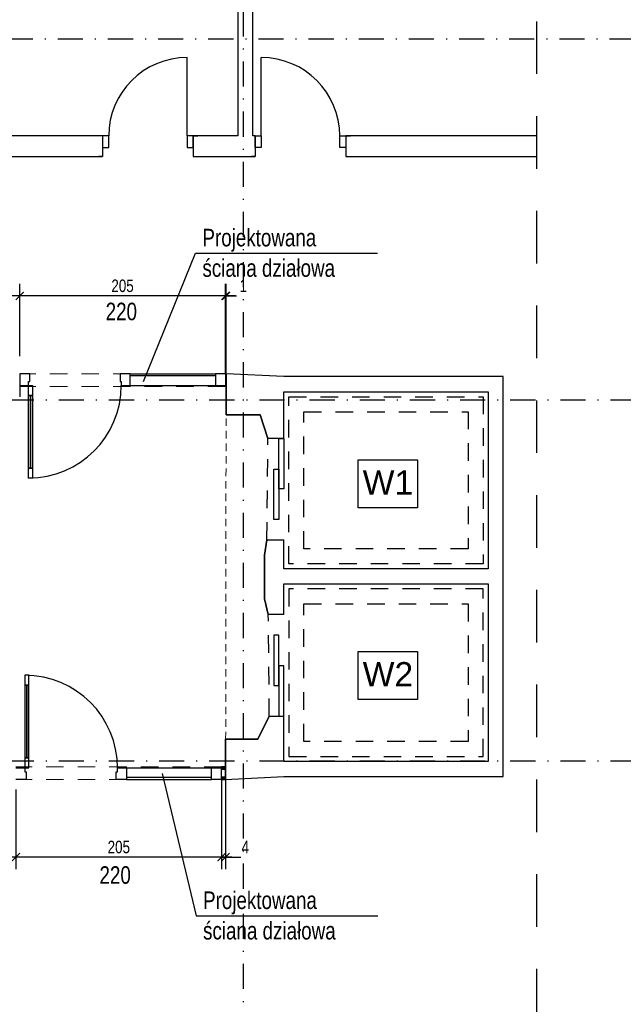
# Model space of a CAD drawing. Header units: metres. Extents: x -1659 to 3841, y -330 to 2686.
# Tile 6 of 13: x 615 to 1216, y 691 to 1673. Entities that reach past the tile are written whole.
import ezdxf

# ---------------------------------------------------------------- set-up
doc = ezdxf.new("R2010")
doc.units = ezdxf.units.M
doc.header["$LTSCALE"] = 50
doc.header["$MEASUREMENT"] = 0
for name, pattern in [('DO', [1, 0.5, -0.24, 0.02, -0.24]), ('DP', [0.63, 0.35, -0.28]), ('Przer. długie kreski', [0.25, 0.15, -0.1])]:
    doc.linetypes.add(name, pattern=pattern)
for name, color, linetype in [('A_konstrukcja_', 7, 'Continuous'), ('A_ściany proj', 7, 'Continuous'), ('BS_lpd', 1, 'DP'), ('BZ_odn', 1, 'Continuous'), ('BZ_osd', 1, 'DO'), ('BZ_txs', 2, 'Continuous'), ('BZ_wym', 1, 'Continuous'), ('k3_projektowane sciany', 2, 'Continuous'), ('k3_sciany istn', 1, 'DP')]:
    doc.layers.add(name, color=color, linetype=linetype)
doc.styles.add('BIKTS', font='bikromsw.shx', dxfattribs={"width": 0.85})
doc.styles.add('BIKWYM', font='bikromsw.shx', dxfattribs={"width": 0.8})
doc.styles.add('GENERATED_STYLE_1', font='arial.ttf')
doc.dimstyles.new('BZ_BGR_50', dxfattribs={"dimscale": 0.5, "dimtxt": 25, "dimasz": 1.666667, "dimexe": 0, "dimexo": 0, "dimgap": 0, "dimtad": 0, "dimdec": 1, "dimrnd": 0.5, "dimzin": 9, "dimdsep": 46, "dimtxsty": 'BIKWYM', "dimblk": 'NONE', "dimcen": 0, "dimse1": 1, "dimse2": 1, "dimclrd": 256, "dimclre": 256, "dimclrt": 7, "dimadec": 0, "dimazin": 0, "dimtfac": 0.033333, "dimtdec": 1, "dimtmove": 0, "dimatfit": 3, "dimldrblk": 'NONE', "dimfxl": 1, "dimtvp": 0.8, "dimtolj": 1, "dimarcsym": 0})
doc.dimstyles.new('BZ_KP_50', dxfattribs={"dimscale": 0.5, "dimtxt": 25, "dimasz": 16, "dimexe": 24, "dimexo": 0, "dimgap": 0, "dimtad": 0, "dimdec": 1, "dimrnd": 0.5, "dimzin": 9, "dimdsep": 46, "dimtxsty": 'BIKWYM', "dimblk": 'ARCHTICK', "dimblk1": 'ARCHTICK', "dimblk2": 'WYM-KP', "dimcen": 0, "dimdle": 20, "dimclrd": 256, "dimclre": 256, "dimclrt": 7, "dimadec": 0, "dimazin": 0, "dimtfac": 0.033333, "dimtdec": 1, "dimtmove": 0, "dimatfit": 3, "dimfxl": 1, "dimtvp": 0.8, "dimtfillclr": 256, "dimtolj": 1, "dimarcsym": 0})
pattern_1 = [(45, (-17575.441, -3157.203), (-5.7024626, 5.7024626), []), (45, (-17569.739, -3157.203), (-5.7024626, 5.7024626), [4.0323, -2.0161])]

# ---------------------------------------------------------------- blocks, each defined once
blk = doc.blocks.new('ARROWHEAD_4')
at = {"color": 0, "linetype": 'Continuous', "lineweight": 0}
blk.add_line((0, 0), (-1, 0), dxfattribs=at)
at = {"color": 0, "linetype": 'Continuous', "lineweight": 0, "flags": 128}
blk.add_lwpolyline([(-1, 0.2679), (0, 0), (-1, -0.2679)], close=True, dxfattribs=at)
blk = doc.blocks.new('_ArchTick')
at = {"color": 0, "linetype": 'ByBlock', "const_width": 0.15}
blk.add_lwpolyline([(-0.5, -0.5), (0.5, 0.5)], dxfattribs=at)
blk = doc.blocks.new('*D208')
at = {"layer": 'BZ_wym', "lineweight": -2}
for p, q in [((614.57, 1337.52), (614.57, 1409.58)), ((819.59, 1319.8), (819.59, 1409.58)), ((829.59, 1397.58), (604.57, 1397.58))]:
    blk.add_line(p, q, dxfattribs=at)
at = {"layer": 'Defpoints', "color": 0}
for p in [(614.57, 1397.58), (614.57, 1337.52), (819.59, 1319.8)]:
    blk.add_point(p, dxfattribs=at)
at = {"layer": 'BZ_wym', "lineweight": -2, "xscale": 8, "yscale": 8, "zscale": 8, "rotation": 180}
blk.add_blockref('_ArchTick', (614.57, 1397.58), dxfattribs=at)
at = {"layer": 'BZ_wym', "lineweight": -2, "xscale": 8, "yscale": 8, "zscale": 8}
blk.add_blockref('_ArchTick', (819.59, 1397.58), dxfattribs=at)
at = {"layer": 'BZ_wym', "color": 7, "insert": (717.08, 1407.58), "char_height": 12.5, "attachment_point": 5, "style": 'BIKWYM'}
blk.add_mtext('\\A1;205', dxfattribs=at)
blk = doc.blocks.new('WYM-KP')
blk.add_hatch(color=256).paths.add_polyline_path([(-3, 0, 1), (3, 0, 1)])
blk.add_circle((0, 0), 3)
blk = doc.blocks.new('*D209')
at = {"layer": 'BZ_wym', "lineweight": -2}
for p, q in [((819.59, 1319.8), (819.59, 1409.58)), ((820.27, 1319.8), (820.27, 1409.58)), ((819.59, 1397.58), (811.59, 1397.58)), ((819.59, 1397.58), (820.27, 1397.58)), ((820.27, 1397.58), (830.65, 1397.58))]:
    blk.add_line(p, q, dxfattribs=at)
at = {"layer": 'Defpoints', "color": 0}
for p in [(820.27, 1397.58), (819.59, 1319.8), (820.27, 1319.8)]:
    blk.add_point(p, dxfattribs=at)
at = {"layer": 'BZ_wym', "lineweight": -2, "xscale": 8, "yscale": 8, "zscale": 8}
blk.add_blockref('_ArchTick', (819.59, 1397.58), dxfattribs=at)
at = {"layer": 'BZ_wym', "lineweight": -2, "xscale": 8, "yscale": 8, "zscale": 8, "rotation": 180}
blk.add_blockref('_ArchTick', (820.27, 1397.58), dxfattribs=at)
at = {"layer": 'BZ_wym', "color": 7, "insert": (837.46, 1407.58), "char_height": 12.5, "attachment_point": 5, "style": 'BIKWYM'}
blk.add_mtext('\\A1;1', dxfattribs=at)
blk = doc.blocks.new('*D210')
at = {"layer": 'BZ_wym', "lineweight": -2}
for p, q in [((815.87, 915.34), (815.87, 825.86)), ((610.87, 905.32), (610.87, 825.86)), ((825.87, 837.86), (600.87, 837.86))]:
    blk.add_line(p, q, dxfattribs=at)
at = {"layer": 'Defpoints', "color": 0}
for p in [(815.87, 915.34), (610.87, 905.32), (610.87, 837.86)]:
    blk.add_point(p, dxfattribs=at)
at = {"layer": 'BZ_wym', "lineweight": -2, "xscale": 8, "yscale": 8, "zscale": 8, "rotation": 180}
blk.add_blockref('_ArchTick', (610.87, 837.86), dxfattribs=at)
at = {"layer": 'BZ_wym', "lineweight": -2, "xscale": 8, "yscale": 8, "zscale": 8}
blk.add_blockref('_ArchTick', (815.87, 837.86), dxfattribs=at)
at = {"layer": 'BZ_wym', "color": 7, "insert": (713.37, 847.86), "char_height": 12.5, "attachment_point": 5, "style": 'BIKWYM'}
blk.add_mtext('\\A1;205', dxfattribs=at)
blk = doc.blocks.new('*D211')
at = {"layer": 'BZ_wym', "lineweight": -2}
for p, q in [((815.87, 915.34), (815.87, 825.86)), ((819.87, 915.34), (819.87, 825.86)), ((815.87, 837.86), (807.87, 837.86)), ((815.87, 837.86), (819.87, 837.86)), ((819.87, 837.86), (835.01, 837.86))]:
    blk.add_line(p, q, dxfattribs=at)
at = {"layer": 'Defpoints', "color": 0}
for p in [(815.87, 915.34), (819.87, 915.34), (819.87, 837.86)]:
    blk.add_point(p, dxfattribs=at)
at = {"layer": 'BZ_wym', "lineweight": -2, "xscale": 8, "yscale": 8, "zscale": 8}
blk.add_blockref('_ArchTick', (815.87, 837.86), dxfattribs=at)
at = {"layer": 'BZ_wym', "lineweight": -2, "xscale": 8, "yscale": 8, "zscale": 8, "rotation": 180}
blk.add_blockref('_ArchTick', (819.87, 837.86), dxfattribs=at)
at = {"layer": 'BZ_wym', "color": 7, "insert": (839.44, 847.86), "char_height": 12.5, "attachment_point": 5, "style": 'BIKWYM'}
blk.add_mtext('\\A1;4', dxfattribs=at)
blk = doc.blocks.new('_None')

msp = doc.modelspace()

# ---------------------------------------------------------------- hatches: boundary and pattern name
at = {"layer": 'A_ściany proj', "linetype": 'Continuous', "lineweight": 13}
h = msp.add_hatch(dxfattribs=at)
h.set_pattern_fill('FP_65', color=252, scale=100, style=0, pattern_type=2)
h.set_pattern_definition(pattern_1)
h.paths.add_polyline_path([(820.272, 1309.795), (819.585, 1309.795), (819.585, 1308.545), (820.272, 1308.545)])
h = msp.add_hatch(dxfattribs=at)
h.set_pattern_fill('FP_65', color=252, scale=100, style=0, pattern_type=2)
h.set_pattern_definition(pattern_1)
h.paths.add_polyline_path([(819.585, 1308.545), (819.585, 1308.295), (819.585, 1307.295), (820.272, 1307.295), (820.272, 1308.545)])
h = msp.add_hatch(dxfattribs=at)
h.set_pattern_fill('FP_65', color=252, scale=100, style=0, pattern_type=2)
h.set_pattern_definition(pattern_1)
h.paths.add_polyline_path([(819.872, 926.588), (815.872, 926.588), (815.872, 925.338), (819.872, 925.338)])
at = {"layer": 'k3_projektowane sciany', "linetype": 'Continuous'}
h = msp.add_hatch(dxfattribs=at)
h.set_pattern_fill('FP_65', color=256, scale=100, style=0, pattern_type=2)
h.set_pattern_definition(pattern_1)
h.paths.add_polyline_path([(819.585, 1319.795), (819.585, 1318.545), (820.272, 1318.545), (820.272, 1319.795)])
h = msp.add_hatch(dxfattribs=at)
h.set_pattern_fill('FP_65', color=256, scale=100, style=0, pattern_type=2)
h.set_pattern_definition(pattern_1)
h.paths.add_polyline_path([(819.585, 1318.545), (819.585, 1317.295), (820.272, 1317.295), (820.272, 1318.545)])
h = msp.add_hatch(dxfattribs=at)
h.set_pattern_fill('FP_65', color=256, scale=100, style=0, pattern_type=2)
h.set_pattern_definition(pattern_1)
h.paths.add_polyline_path([(819.872, 927.838), (815.872, 927.838), (815.872, 926.838), (815.872, 926.588), (819.872, 926.588)])
h = msp.add_hatch(dxfattribs=at)
h.set_pattern_fill('FP_65', color=256, scale=100, style=0, pattern_type=2)
h.set_pattern_definition(pattern_1)
h.paths.add_polyline_path([(815.872, 917.838), (815.872, 916.588), (819.872, 916.588), (819.872, 917.838)])
h = msp.add_hatch(dxfattribs=at)
h.set_pattern_fill('FP_65', color=256, scale=100, style=0, pattern_type=2)
h.set_pattern_definition(pattern_1)
h.paths.add_polyline_path([(815.872, 916.588), (815.872, 915.338), (819.872, 915.338), (819.872, 916.588)])

# ---------------------------------------------------------------- linework, layer by layer
at = {"linetype": 'Continuous'}
msp.add_line((854.372, 1279.095), (820.272, 1279.095), dxfattribs=at)
at = {"layer": 'A_konstrukcja_', "color": 1, "linetype": 'Przer. długie kreski', "lineweight": 13}
msp.add_line((819.872, 955.338), (820.272, 1279.095), dxfattribs=at)
at = {"layer": 'A_ściany proj', "color": 30, "linetype": 'Continuous', "lineweight": 13}
for p, q in [((809.585, 1319.795), (809.585, 1308.295)), ((819.585, 1308.295), (819.585, 1319.795)), ((809.585, 1308.295), (724.585, 1308.295)), ((805.872, 926.838), (720.872, 926.838)), ((815.872, 926.838), (815.872, 915.338))]:
    msp.add_line(p, q, dxfattribs=at)
at = {"layer": 'BS_lpd', "ltscale": 3}
msp.add_line((1129.753, 2332.889), (1129.753, 411.061), dxfattribs=at)
at = {"layer": 'BZ_osd'}
for p, q in [((837.53, 306.324), (837.53, 2330.636)), ((2427.525, 1653.545), (-1328.028, 1653.545)), ((2428.537, 1293.545), (-1328.028, 1293.545)), ((2428.537, 933.545), (-1328.028, 933.545))]:
    msp.add_line(p, q, dxfattribs=at)
at = {"layer": 'k3_projektowane sciany', "color": 252, "linetype": 'Continuous'}
for p, q in [((614.585, 1319.795), (614.585, 1318.545)), ((614.585, 1319.795), (614.585, 1308.295)), ((624.585, 1319.795), (614.585, 1319.795)), ((614.585, 1319.795), (614.585, 1318.545)), ((614.585, 1318.545), (614.585, 1317.295)), ((614.585, 1318.545), (614.585, 1317.295)), ((614.585, 1317.295), (614.585, 1309.795)), ((614.585, 1317.295), (614.585, 1309.795)), ((624.585, 1312.295), (624.585, 1319.795)), ((714.585, 1319.795), (714.585, 1312.295)), ((724.585, 1319.795), (714.585, 1319.795)), ((724.585, 1308.295), (724.585, 1319.795)), ((724.585, 1319.795), (809.585, 1319.795)), ((724.585, 1308.295), (724.585, 1319.795)), ((809.585, 1317.995), (724.585, 1317.995)), ((819.585, 1319.795), (809.585, 1319.795)), ((809.585, 1319.795), (809.585, 1308.295)), ((819.585, 1319.795), (819.585, 1318.545)), ((819.585, 1318.545), (819.585, 1317.295)), ((819.585, 1318.545), (819.585, 1317.295)), ((819.585, 1317.295), (819.585, 1309.795)), ((614.585, 1309.795), (614.585, 1308.545)), ((614.585, 1309.795), (614.585, 1308.545)), ((614.585, 1308.545), (614.585, 1308.295)), ((614.585, 1308.545), (614.585, 1308.295)), ((614.585, 1308.295), (623.385, 1308.295)), ((623.385, 1308.295), (623.385, 1312.295)), ((623.385, 1312.295), (624.585, 1312.295)), ((623.385, 1298.295), (623.385, 1308.295)), ((623.385, 1308.295), (627.385, 1308.295)), ((627.385, 1308.295), (627.385, 1298.295)), ((714.585, 1312.295), (715.785, 1312.295)), ((715.785, 1312.295), (715.785, 1308.295)), ((715.785, 1308.295), (724.585, 1308.295)), ((724.585, 1308.295), (809.585, 1308.295)), ((809.585, 1308.295), (819.585, 1308.295)), ((819.585, 1309.795), (819.585, 1308.545)), ((819.585, 1309.795), (819.585, 1308.545)), ((819.585, 1308.545), (819.585, 1308.295)), ((819.585, 1308.545), (819.585, 1308.295)), ((623.385, 1298.295), (625.385, 1298.295)), ((623.385, 1225.895), (623.385, 1298.295)), ((627.385, 1298.295), (623.385, 1298.295)), ((625.385, 1298.295), (625.385, 1225.895)), ((625.385, 1298.295), (627.385, 1298.295)), ((625.385, 1225.895), (625.385, 1298.295)), ((625.385, 1225.895), (625.385, 1298.295)), ((627.385, 1298.295), (627.385, 1225.895)), ((625.385, 1225.895), (623.385, 1225.895)), ((623.385, 1215.895), (623.385, 1225.895)), ((623.385, 1225.895), (627.385, 1225.895)), ((627.385, 1225.895), (625.385, 1225.895)), ((627.385, 1225.895), (627.385, 1215.895)), ((627.385, 1215.895), (623.385, 1215.895)), ((619.672, 1019.238), (619.672, 1009.238)), ((623.672, 1019.238), (619.672, 1019.238)), ((623.672, 1009.238), (623.672, 1019.238)), ((621.672, 1009.238), (619.672, 1009.238)), ((619.672, 1009.238), (619.672, 936.838)), ((619.672, 1009.238), (623.672, 1009.238)), ((621.672, 936.838), (621.672, 1009.238)), ((623.672, 1009.238), (621.672, 1009.238)), ((621.672, 1009.238), (621.672, 936.838)), ((621.672, 1009.238), (621.672, 936.838)), ((623.672, 936.838), (623.672, 1009.238)), ((619.672, 936.838), (621.672, 936.838)), ((623.672, 936.838), (619.672, 936.838)), ((619.672, 936.838), (619.672, 926.838)), ((621.672, 936.838), (623.672, 936.838)), ((623.672, 926.838), (623.672, 936.838)), ((610.872, 926.838), (619.672, 926.838)), ((619.672, 926.838), (619.672, 922.838)), ((619.672, 926.838), (623.672, 926.838)), ((712.072, 922.838), (712.072, 926.838)), ((712.072, 926.838), (720.872, 926.838)), ((720.872, 926.838), (720.872, 915.338)), ((720.872, 926.838), (720.872, 915.338)), ((720.872, 926.838), (805.872, 926.838)), ((805.872, 915.338), (805.872, 926.838)), ((805.872, 926.838), (815.872, 926.838)), ((805.872, 915.338), (805.872, 926.838)), ((815.872, 926.588), (815.872, 926.838)), ((815.872, 926.588), (815.872, 926.838)), ((815.872, 925.338), (815.872, 926.588)), ((815.872, 917.838), (815.872, 925.338)), ((620.872, 915.338), (610.872, 915.338)), ((619.672, 922.838), (620.872, 922.838)), ((620.872, 922.838), (620.872, 915.338)), ((710.872, 915.338), (710.872, 922.838)), ((710.872, 922.838), (712.072, 922.838)), ((720.872, 915.338), (710.872, 915.338)), ((805.872, 917.138), (720.872, 917.138)), ((720.872, 915.338), (805.872, 915.338)), ((815.872, 915.338), (805.872, 915.338)), ((815.872, 916.588), (815.872, 917.838)), ((815.872, 915.338), (815.872, 916.588)), ((815.872, 915.338), (815.872, 916.588))]:
    msp.add_line(p, q, dxfattribs=at)
at = {"layer": 'k3_projektowane sciany', "linetype": 'DP', "lineweight": 5}
for p, q in [((819.585, 1319.795), (614.585, 1319.795)), ((819.585, 1307.295), (614.585, 1307.295)), ((815.872, 927.838), (610.872, 927.838)), ((815.872, 915.338), (610.872, 915.338))]:
    msp.add_line(p, q, dxfattribs=at)
at = {"layer": 'k3_projektowane sciany', "linetype": 'Continuous'}
for p, q in [((819.585, 1319.795), (819.585, 1318.545)), ((820.272, 1318.545), (819.585, 1318.545)), ((820.272, 1317.295), (819.585, 1317.295)), ((819.585, 1317.295), (819.585, 1309.795)), ((819.585, 1309.795), (820.272, 1309.795)), ((819.585, 1308.545), (820.272, 1308.545)), ((819.585, 1308.295), (819.585, 1307.295)), ((815.872, 926.838), (815.872, 927.838)), ((819.872, 926.588), (815.872, 926.588)), ((815.872, 925.338), (815.872, 926.588)), ((819.872, 925.338), (815.872, 925.338)), ((815.872, 917.838), (815.872, 925.338)), ((815.872, 917.838), (819.872, 917.838)), ((815.872, 916.588), (815.872, 917.838)), ((815.872, 916.588), (819.872, 916.588))]:
    msp.add_line(p, q, dxfattribs=at)
at = {"layer": 'k3_projektowane sciany', "linetype": 'Continuous', "flags": 128}
for points in [[(820.272, 1319.795), (819.585, 1319.795)], [(820.272, 1319.795), (820.272, 1318.545)], [(820.272, 1318.545), (820.272, 1317.295)], [(820.272, 1317.295), (820.272, 1309.795)], [(819.585, 1307.295), (820.272, 1307.295)], [(820.272, 1309.795), (820.272, 1308.545)], [(820.272, 1308.545), (820.272, 1307.295)], [(819.872, 927.838), (815.872, 927.838)], [(819.872, 926.588), (819.872, 927.838)], [(819.872, 925.338), (819.872, 926.588)], [(819.872, 917.838), (819.872, 925.338)], [(815.872, 915.338), (819.872, 915.338)], [(819.872, 916.588), (819.872, 917.838)], [(819.872, 915.338), (819.872, 916.588)]]:
    msp.add_lwpolyline(points, dxfattribs=at)
at = {"layer": 'k3_projektowane sciany', "color": 252, "linetype": 'Continuous'}
for centre, start, end in [((623.385, 1308.295), 270, 0), ((619.672, 926.838), 0, 90)]:
    msp.add_arc(centre, 92.4, start, end, dxfattribs=at)
at = {"layer": 'k3_sciany istn', "linetype": 'Continuous'}
for p, q in [((781.53, 1557.045), (781.53, 1635.31)), ((855.371, 1557.045), (855.371, 1635.31)), ((697.264, 1557.045), (692.564, 1557.045)), ((697.264, 1557.045), (692.564, 1557.045)), ((697.264, 1557.045), (697.264, 1545.545)), ((703.264, 1557.045), (697.264, 1557.045)), ((697.264, 1557.045), (697.264, 1545.545)), ((697.264, 1557.045), (697.264, 1545.545)), ((703.264, 1545.545), (703.264, 1557.045)), ((787.53, 1557.045), (781.53, 1557.045)), ((781.53, 1557.045), (781.53, 1545.545)), ((787.53, 1557.045), (792.23, 1557.045)), ((787.53, 1557.045), (787.53, 1545.545)), ((787.53, 1545.545), (787.53, 1557.045)), ((787.53, 1557.045), (787.53, 1545.545)), ((787.53, 1557.045), (792.23, 1557.045)), ((849.371, 1557.045), (847.05, 1557.045)), ((849.371, 1557.045), (847.05, 1557.045)), ((849.371, 1557.045), (849.371, 1545.545)), ((849.371, 1557.045), (855.371, 1557.045)), ((849.371, 1545.545), (849.371, 1557.045)), ((849.371, 1557.045), (849.371, 1545.545)), ((855.371, 1557.045), (855.371, 1545.545)), ((933.637, 1545.545), (933.637, 1557.045)), ((933.637, 1557.045), (939.637, 1557.045)), ((939.637, 1557.045), (944.337, 1557.045)), ((939.637, 1557.045), (939.637, 1545.545)), ((939.637, 1557.045), (939.637, 1545.545)), ((939.637, 1557.045), (939.637, 1545.545)), ((939.637, 1557.045), (944.337, 1557.045)), ((697.264, 1545.545), (697.264, 1536.745)), ((697.264, 1545.545), (703.264, 1545.545)), ((697.264, 1545.545), (697.264, 1536.745)), ((781.53, 1545.545), (787.53, 1545.545)), ((787.53, 1545.545), (787.53, 1536.745)), ((787.53, 1545.545), (787.53, 1536.745)), ((849.371, 1545.545), (849.371, 1536.745)), ((855.371, 1545.545), (849.371, 1545.545)), ((849.371, 1545.545), (849.371, 1536.745)), ((939.637, 1545.545), (933.637, 1545.545)), ((939.637, 1545.545), (939.637, 1536.745)), ((939.637, 1545.545), (939.637, 1536.745)), ((697.264, 1536.745), (693.564, 1536.745)), ((697.264, 1536.745), (693.564, 1536.745)), ((787.53, 1536.745), (791.23, 1536.745)), ((787.53, 1536.745), (791.23, 1536.745)), ((849.371, 1536.745), (845.671, 1536.745)), ((849.371, 1536.745), (845.671, 1536.745)), ((939.637, 1536.745), (943.337, 1536.745)), ((939.637, 1536.745), (943.337, 1536.745)), ((614.585, 1307.295), (614.572, 1296.924)), ((614.585, 1308.295), (614.585, 1307.295)), ((820.272, 1279.095), (820.272, 1307.295)), ((861.972, 1255.279), (854.372, 1279.095)), ((877.872, 1255.279), (861.972, 1255.279)), ((872.872, 1205.279), (872.872, 1255.279)), ((872.872, 1255.279), (877.872, 1255.279)), ((877.872, 1255.279), (877.872, 1205.279)), ((951.88, 1233.96), (1011.249, 1233.96)), ((951.88, 1186.247), (951.88, 1233.96)), ((1011.249, 1233.96), (1011.249, 1186.247)), ((867.872, 1174.684), (867.872, 1224.684)), ((867.872, 1224.684), (872.872, 1224.684)), ((872.872, 1224.684), (872.872, 1174.684)), ((877.872, 1205.279), (872.872, 1205.279)), ((1011.249, 1186.247), (951.88, 1186.247)), ((872.872, 1174.684), (867.872, 1174.684)), ((858.464, 1139.077), (860.972, 1154.379)), ((860.972, 1154.431), (877.872, 1154.431)), ((858.464, 1095.577), (858.464, 1139.077)), ((862.382, 1079.754), (858.464, 1095.577)), ((877.872, 1079.754), (862.382, 1079.754)), ((867.872, 1059.149), (867.872, 1009.149)), ((872.872, 1059.149), (867.872, 1059.149)), ((872.872, 1009.149), (872.872, 1059.149)), ((951.88, 1042.809), (1011.249, 1042.809)), ((951.88, 995.096), (951.88, 1042.809)), ((1011.249, 1042.809), (1011.249, 995.096)), ((872.872, 1028.554), (872.872, 978.554)), ((877.872, 1028.554), (872.872, 1028.554)), ((877.872, 978.554), (877.872, 1028.554)), ((867.872, 1009.149), (872.872, 1009.149)), ((1011.249, 995.096), (951.88, 995.096)), ((852.072, 955.338), (863.382, 978.554)), ((863.382, 978.554), (877.872, 978.554)), ((872.872, 978.554), (877.872, 978.554)), ((819.872, 927.838), (819.872, 955.338)), ((819.872, 955.338), (852.072, 955.338))]:
    msp.add_line(p, q, dxfattribs=at)
at = {"layer": 'k3_sciany istn', "linetype": 'DP'}
for p, q in [((882.872, 1297.045), (1076.472, 1297.045)), ((882.872, 1130.3), (882.872, 1297.045)), ((1076.472, 1297.045), (1076.472, 1130.3)), ((897.872, 1145.3), (897.872, 1282.045)), ((897.872, 1282.045), (1061.472, 1282.045)), ((1061.472, 1282.045), (1061.472, 1145.3)), ((860.972, 1154.379), (861.972, 1255.279)), ((1061.472, 1145.3), (897.872, 1145.3)), ((1076.472, 1130.3), (882.872, 1130.3)), ((1076.472, 1105.3), (882.872, 1105.3)), ((882.872, 1105.3), (882.872, 938.225)), ((1076.472, 938.225), (1076.472, 1105.3)), ((897.872, 953.225), (897.872, 1090.3)), ((897.872, 1090.3), (1061.472, 1090.3)), ((1061.472, 1090.3), (1061.472, 953.225)), ((863.382, 978.554), (862.382, 1079.754)), ((1061.472, 953.225), (897.872, 953.225)), ((882.872, 938.225), (1076.472, 938.225))]:
    msp.add_line(p, q, dxfattribs=at)
at = {"layer": 'k3_sciany istn', "linetype": 'Continuous', "flags": 128}
for points in [[(832.05, 2191.145), (832.05, 1557.045)], [(847.05, 1557.045), (847.05, 2191.145)], [(697.264, 1557.045), (515.53, 1557.045)], [(832.05, 1557.045), (787.53, 1557.045)], [(849.371, 1557.045), (847.05, 1557.045)], [(1129.753, 1557.045), (939.637, 1557.045)], [(285.061, 1536.745), (697.264, 1536.745)], [(787.53, 1536.745), (849.371, 1536.745)], [(939.637, 1536.745), (1129.753, 1536.745)], [(877.872, 1317.045), (820.272, 1319.795)], [(820.272, 1319.795), (820.272, 1279.095)], [(1096.472, 1317.045), (877.872, 1317.045)], [(1096.472, 1302.045), (1096.472, 1317.045)], [(877.872, 1255.279), (877.872, 1302.045)], [(877.872, 1302.045), (1081.472, 1302.045)], [(1081.472, 1302.045), (1081.472, 1125.3)], [(1096.472, 918.225), (1096.472, 1302.045)], [(820.272, 1279.095), (854.372, 1279.095)], [(854.372, 1279.095), (861.972, 1255.279)], [(860.972, 1154.379), (858.464, 1139.077)], [(860.972, 1154.431), (860.972, 1154.379)], [(877.872, 1125.3), (877.872, 1154.431)], [(858.464, 1139.077), (858.464, 1095.577)], [(1081.472, 1125.3), (877.872, 1125.3)], [(877.872, 1079.754), (877.872, 1110.3)], [(877.872, 1110.3), (1081.472, 1110.3)], [(1081.472, 1110.3), (1081.472, 933.225)], [(858.464, 1095.577), (862.382, 1079.754)], [(863.382, 978.554), (852.072, 955.338)], [(877.872, 933.225), (877.872, 978.554)], [(852.072, 955.338), (819.872, 955.338)], [(819.872, 955.338), (819.872, 915.338)], [(1081.472, 933.225), (877.872, 933.225)], [(819.872, 915.338), (877.872, 918.225)], [(877.872, 918.225), (1096.472, 918.225)]]:
    msp.add_lwpolyline(points, dxfattribs=at)
at = {"layer": 'k3_sciany istn', "linetype": 'Continuous'}
for centre, start, end in [((781.53, 1557.045), 90, 180), ((855.371, 1557.045), 0, 90)]:
    msp.add_arc(centre, 78.265, start, end, dxfattribs=at)

# ---------------------------------------------------------------- block references
at = {"layer": 'k3_projektowane sciany', "linetype": 'Continuous', "xscale": 0.0912, "yscale": 0.0912, "zscale": 0.0912}
for p, rotation in [((820.272, 1315.766), 270), ((817.178, 923.516), 90)]:
    msp.add_blockref('ARROWHEAD_4', p, dxfattribs=dict(at, rotation=rotation))

# ---------------------------------------------------------------- texts
at = {"layer": 'BZ_txs', "style": 'BIKTS', "width": 0.8}
for s, p in [('Projektowana', (796.73, 1446.955)), ('ściana działowa', (796.73, 1416.599)), ('220', (700.251, 1373.272)), ('220', (694.108, 811.249)), ('Projektowana', (797.342, 786.069)), ('ściana działowa', (797.342, 755.713))]:
    msp.add_text(s, height=17.5, dxfattribs=at).set_placement(p)
at = {"layer": 'k3_sciany istn', "linetype": 'Continuous', "style": 'GENERATED_STYLE_1'}
for s, p in [('W1', (956.471, 1199.475)), ('W2', (956.471, 1008.325))]:
    msp.add_text(s, height=23.999, dxfattribs=at).set_placement(p)

# ---------------------------------------------------------------- dimensions: what is measured, and where the dimension line sits
at = {"layer": 'BZ_wym'}
for base, p1, p2, picture, middle in [((614.572, 1397.578), (819.585, 1319.795), (614.572, 1337.524), '*D208', (717.079, 1407.578)), ((820.272, 1397.578), (819.585, 1319.795), (820.272, 1319.795), '*D209', (837.462, 1407.578)), ((610.872, 837.863), (815.872, 915.338), (610.872, 905.324), '*D210', (713.372, 847.863)), ((819.872, 837.863), (815.872, 915.338), (819.872, 915.338), '*D211', (839.443, 847.863))]:
    dim = msp.add_linear_dim(base=base, p1=p1, p2=p2, dimstyle='BZ_KP_50', override={"dimdec": 0, "dimrnd": 1, "dimatfit": 1}, dxfattribs=at)
    dim.commit()
    dim.dimension.update_dxf_attribs({"geometry": picture, "text_midpoint": middle})

# ---------------------------------------------------------------- leaders
at = {"layer": 'BZ_odn'}
for points in [[(737.905, 1312.308), (789.73, 1440.224), (971.063, 1440.224)], [(756.678, 921.153), (790.342, 779.338), (971.675, 779.338)]]:
    msp.add_leader(points, dimstyle='BZ_BGR_50', dxfattribs=at)

doc.saveas('drawing.dxf')
